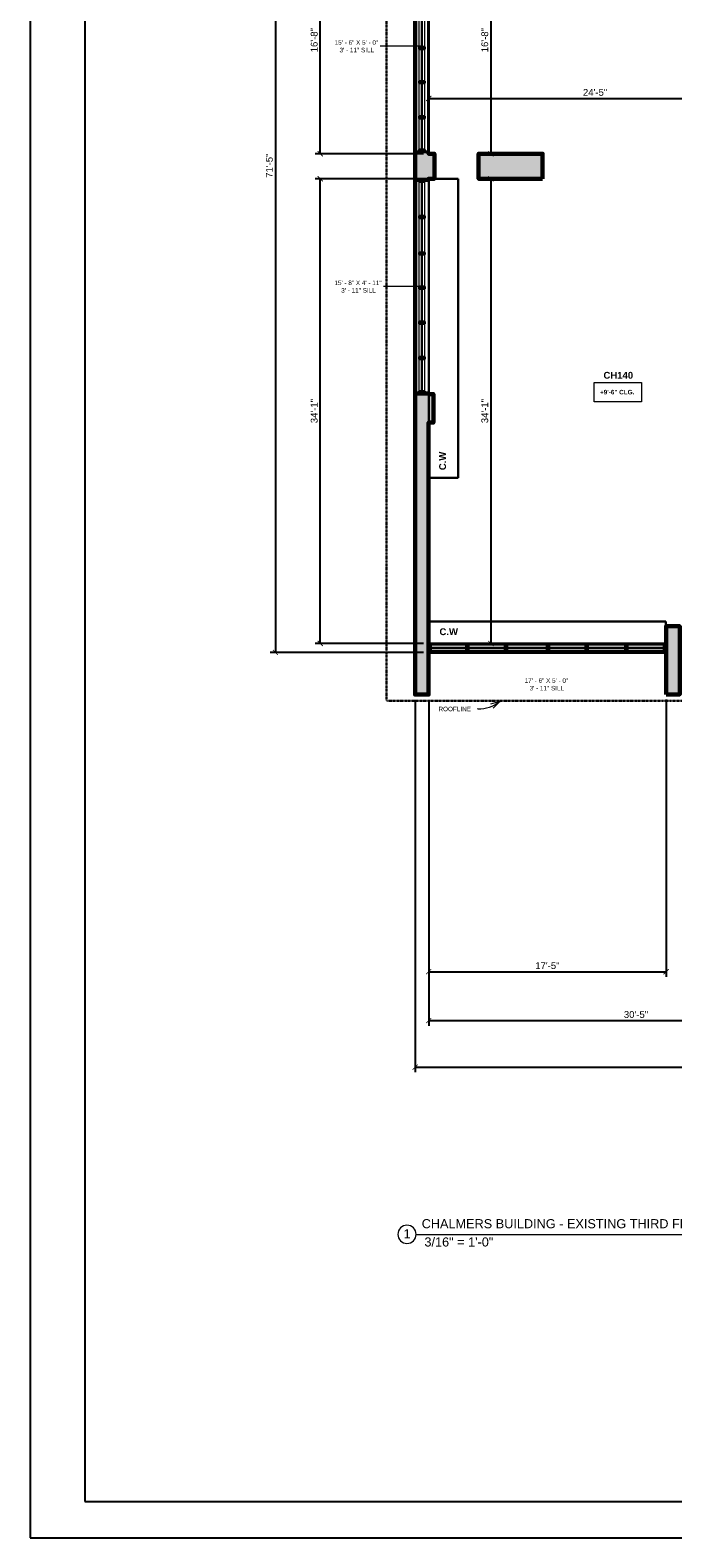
# Model space of a CAD drawing. Header units: inches. Extents: x -2078 to 109126, y -964 to 6385.
# Tile 149 of 256: x 24830 to 25396, y 2929 to 4256. Entities that reach past the tile are written whole.
import ezdxf

# ---------------------------------------------------------------- set-up
doc = ezdxf.new("R2010")
doc.units = ezdxf.units.IN
doc.header["$MEASUREMENT"] = 0
doc.linetypes.add('HIDDEN2', pattern=[0.1875, 0.125, -0.0625])
for name, color, linetype, lineweight in [('A-ANNO', 2, 'Continuous', 5), ('A-ANNO-DIMS', 1, 'Continuous', 9), ('A-CASE', 4, 'Continuous', 9), ('A-GLAZ-CURT', 52, 'Continuous', 9), ('A-GLAZ-CWMG', 51, 'Continuous', 9), ('A-HIDDEN', 2, 'HIDDEN2', 18), ('A-WALL', 3, 'Continuous', 40), ('A-WINDOWS', 2, 'Continuous', 18), ('Q-CASE', 4, 'Continuous', 30)]:
    doc.layers.add(name, color=color, linetype=linetype, lineweight=lineweight)
doc.layers.add('A-HATCH', color=9, linetype='Continuous')
doc.layers.add('A-TB', color=7, linetype='Continuous')
doc.styles.add('Arial_2', font='arial.ttf', dxfattribs={"height": 3})
doc.styles.add('Arial_3', font='arial.ttf', dxfattribs={"height": 0.125})
doc.styles.add('Arial_B', font='arialbd.ttf', dxfattribs={"height": 4.5})
doc.styles.add('Arial_B_1', font='arialbd.ttf', dxfattribs={"height": 3})
doc.styles.add('JC', font='arial.ttf', dxfattribs={"height": 0.125})
doc.dimstyles.new('JC-DIMS', dxfattribs={"dimtxt": 0.125, "dimasz": 0.09375, "dimexe": 0.09375, "dimexo": 0.09375, "dimgap": 0.046875, "dimtad": 1, "dimdec": 1, "dimzin": 0, "dimdsep": 46, "dimlunit": 4, "dimtxsty": 'JC', "dimblk": 'ARCHTICK', "dimcen": 0.09, "dimclrd": 1, "dimclre": 1, "dimclrt": 256, "dimadec": 0, "dimazin": 0, "dimtfac": 1, "dimtdec": 1, "dimtofl": 0, "dimtmove": 1, "dimatfit": 3, "dimfxl": 1, "dimtolj": 1, "dimtzin": 0, "dimarcsym": 0})

# ---------------------------------------------------------------- blocks, each defined once
blk = doc.blocks.new('System Panel - Glazed-1581848-3RD FL')
at = {"layer": 'A-GLAZ-CURT', "lineweight": 18}
for p, q in [((15.5, 0.5), (-15.5, 0.5)), ((-15.5, 0.5), (-15.5, -0.5)), ((15.5, -0.5), (15.5, 0.5)), ((-15.5, -0.5), (15.5, -0.5))]:
    blk.add_line(p, q, dxfattribs=at)
blk = doc.blocks.new('System Panel - Glazed-1580689-3RD FL')
at = {"layer": 'A-GLAZ-CURT', "lineweight": 18}
for p, q in [((16, 0.5), (-16, 0.5)), ((-16, 0.5), (-16, -0.5)), ((16, -0.5), (16, 0.5)), ((-16, -0.5), (16, -0.5))]:
    blk.add_line(p, q, dxfattribs=at)
blk = doc.blocks.new('System Panel - Glazed-V1-3RD FL')
at = {"layer": 'A-GLAZ-CURT', "lineweight": 18}
for p, q in [((17.5, 0.5), (-17.5, 0.5)), ((-17.5, 0.5), (-17.5, -0.5)), ((17.5, -0.5), (17.5, 0.5)), ((-17.5, -0.5), (17.5, -0.5))]:
    blk.add_line(p, q, dxfattribs=at)
blk = doc.blocks.new('System Panel - Glazed-1694020-3RD FL')
at = {"layer": 'A-GLAZ-CURT', "lineweight": 18}
for p, q in [((16.5, 0.5), (-16.5, 0.5)), ((-16.5, 0.5), (-16.5, -0.5)), ((16.5, -0.5), (16.5, 0.5)), ((-16.5, -0.5), (16.5, -0.5))]:
    blk.add_line(p, q, dxfattribs=at)
blk = doc.blocks.new('Rectangular Mullion - 2_5_ x 5_ rectangular-1580691-3RD FL')
at = {"layer": 'A-GLAZ-CWMG', "lineweight": 30}
for p, q in [((0, 2.5), (-2, 2.5)), ((-2, 2.5), (-2, -2.5)), ((0, -2.5), (0, 2.5)), ((-2, -2.5), (0, -2.5))]:
    blk.add_line(p, q, dxfattribs=at)
blk = doc.blocks.new('Rectangular Mullion - 2_5_ x 5_ rectangular-1580692-3RD FL')
at = {"layer": 'A-GLAZ-CWMG', "lineweight": 30}
for p, q in [((-2, 2.5), (0, 2.5)), ((-2, -2.5), (-2, 2.5)), ((0, 2.5), (0, -2.5)), ((0, -2.5), (-2, -2.5))]:
    blk.add_line(p, q, dxfattribs=at)
blk = doc.blocks.new('Rectangular Mullion - 2_5_ x 5_ rectangular-1581846-3RD FL')
at = {"layer": 'A-GLAZ-CWMG'}
for p, q in [((-893.2, -383.4), (-924.2, -383.4)), ((-893.2, -388.4), (-924.2, -388.4))]:
    blk.add_line(p, q, dxfattribs=at)
blk = doc.blocks.new('Rectangular Mullion - 2_5_ x 5_ rectangular-1580684-3RD FL')
at = {"layer": 'A-GLAZ-CWMG', "lineweight": 30}
for p, q in [((-1, 2.5), (1, 2.5)), ((-1, -2.5), (-1, 2.5)), ((1, 2.5), (1, -2.5)), ((1, -2.5), (-1, -2.5))]:
    blk.add_line(p, q, dxfattribs=at)
blk = doc.blocks.new('Rectangular Mullion - 2_5_ x 5_ rectangular-1576960-3RD FL')
at = {"layer": 'A-GLAZ-CWMG'}
for p, q in [((984.3, 463.6), (952.3, 463.6)), ((984.3, 458.6), (952.3, 458.6))]:
    blk.add_line(p, q, dxfattribs=at)
blk = doc.blocks.new('Rectangular Mullion - 2_5_ x 5_ rectangular-1575378-3RD FL')
at = {"layer": 'A-GLAZ-CWMG'}
for p, q in [((206.9, 464.6), (171.9, 464.6)), ((206.9, 459.6), (171.9, 459.6))]:
    blk.add_line(p, q, dxfattribs=at)
blk = doc.blocks.new('Rectangular Mullion - 2_5_ x 5_ rectangular-1580944-3RD FL')
at = {"layer": 'A-GLAZ-CWMG'}
for p, q in [((-753.2, -383.4), (-786.2, -383.4)), ((-753.2, -388.4), (-786.2, -388.4))]:
    blk.add_line(p, q, dxfattribs=at)
blk = doc.blocks.new('Instance - Opening - 16_ x 24_-1683236-3RD FL')
at = {"layer": 'A-WINDOWS'}
for p, q in [((-93, -6), (-93, 6)), ((-93, 6), (93, 6)), ((93, 6), (93, -6)), ((93, -6), (-93, -6))]:
    blk.add_line(p, q, dxfattribs=at)
blk = doc.blocks.new('Instance - Opening - 16_ x 24_-1683613-3RD FL')
at = {"layer": 'A-WINDOWS'}
for p, q in [((-94, -6), (-94, 6)), ((-94, 6), (94, 6)), ((94, 6), (94, -6)), ((94, -6), (-94, -6))]:
    blk.add_line(p, q, dxfattribs=at)
blk = doc.blocks.new('System Panel - Glazed-1684462-3RD FL')
at = {"layer": 'A-GLAZ-CURT', "lineweight": 18}
for p, q in [((15, 0.5), (-15, 0.5)), ((-15, 0.5), (-15, -0.5)), ((15, -0.5), (15, 0.5)), ((-15, -0.5), (15, -0.5))]:
    blk.add_line(p, q, dxfattribs=at)
blk = doc.blocks.new('System Panel - Glazed-1684013-3RD FL')
at = {"layer": 'A-GLAZ-CURT', "lineweight": 18}
for p, q in [((14, 0.5), (-14, 0.5)), ((-14, 0.5), (-14, -0.5)), ((14, -0.5), (14, 0.5)), ((-14, -0.5), (14, -0.5))]:
    blk.add_line(p, q, dxfattribs=at)
blk = doc.blocks.new('System Panel - Glazed-1684012-3RD FL')
at = {"layer": 'A-GLAZ-CURT', "lineweight": 18}
for p, q in [((14.5, 0.5), (-14.5, 0.5)), ((-14.5, 0.5), (-14.5, -0.5)), ((14.5, -0.5), (14.5, 0.5)), ((-14.5, -0.5), (14.5, -0.5))]:
    blk.add_line(p, q, dxfattribs=at)
blk = doc.blocks.new('System Panel - Glazed-1684014-3RD FL')
at = {"layer": 'A-GLAZ-CURT', "lineweight": 18}
for p, q in [((13.7, 0.5), (-13.7, 0.5)), ((-13.7, 0.5), (-13.7, -0.5)), ((13.7, -0.5), (13.7, 0.5)), ((-13.7, -0.5), (13.7, -0.5))]:
    blk.add_line(p, q, dxfattribs=at)
blk = doc.blocks.new('Rectangular Mullion - 2_5_ x 5_ rectangular-1576961-3RD FL')
at = {"layer": 'A-GLAZ-CWMG'}
for p, q in [((950.3, 463.6), (922.3, 463.6)), ((950.3, 458.6), (922.3, 458.6))]:
    blk.add_line(p, q, dxfattribs=at)
blk = doc.blocks.new('Rectangular Mullion - 2_5_ x 5_ rectangular-1684009-3RD FL')
at = {"layer": 'A-GLAZ-CWMG'}
for p, q in [((-934.7, 173.1), (-934.7, 202.1)), ((-929.7, 173.1), (-929.7, 202.1))]:
    blk.add_line(p, q, dxfattribs=at)
blk = doc.blocks.new('Rectangular Mullion - 2_5_ x 5_ rectangular-1684010-3RD FL')
at = {"layer": 'A-GLAZ-CWMG'}
for p, q in [((-934.7, 52.7), (-934.7, 80.1)), ((-929.7, 52.7), (-929.7, 80.1))]:
    blk.add_line(p, q, dxfattribs=at)
blk = doc.blocks.new('System Panel - Glazed-1684463-3RD FL')
at = {"layer": 'A-GLAZ-CURT', "lineweight": 18}
for p, q in [((14, 0.5), (-14, 0.5)), ((-14, 0.5), (-14, -0.5)), ((14, -0.5), (14, 0.5)), ((-14, -0.5), (14, -0.5))]:
    blk.add_line(p, q, dxfattribs=at)
blk = doc.blocks.new('System Panel - Glazed-1684464-3RD FL')
at = {"layer": 'A-GLAZ-CURT', "lineweight": 18}
for p, q in [((14.5, 0.5), (-14.5, 0.5)), ((-14.5, 0.5), (-14.5, -0.5)), ((14.5, -0.5), (14.5, 0.5)), ((-14.5, -0.5), (14.5, -0.5))]:
    blk.add_line(p, q, dxfattribs=at)
blk = doc.blocks.new('System Panel - Glazed-1684465-3RD FL')
at = {"layer": 'A-GLAZ-CURT', "lineweight": 18}
for p, q in [((14.2, 0.5), (-14.2, 0.5)), ((-14.2, 0.5), (-14.2, -0.5)), ((14.2, -0.5), (14.2, 0.5)), ((-14.2, -0.5), (14.2, -0.5))]:
    blk.add_line(p, q, dxfattribs=at)
blk = doc.blocks.new('Rectangular Mullion - 2_5_ x 5_ rectangular-1684466-3RD FL')
at = {"layer": 'A-GLAZ-CWMG', "lineweight": 30}
for p, q in [((0, 2.5), (-2, 2.5)), ((-2, 2.5), (-2, -2.5)), ((0, -2.5), (0, 2.5)), ((-2, -2.5), (0, -2.5))]:
    blk.add_line(p, q, dxfattribs=at)
blk = doc.blocks.new('Rectangular Mullion - 2_5_ x 5_ rectangular-1684467-3RD FL')
at = {"layer": 'A-GLAZ-CWMG'}
blk.add_hatch(color=250, dxfattribs=at).paths.add_polyline_path([(0, 2.5), (0, -2.5), (-2, -2.5), (-2, 2.5)])
at = {"layer": 'A-GLAZ-CWMG', "lineweight": 30}
for p, q in [((-2, 2.5), (0, 2.5)), ((-2, -2.5), (-2, 2.5)), ((0, 2.5), (0, -2.5)), ((0, -2.5), (-2, -2.5))]:
    blk.add_line(p, q, dxfattribs=at)
blk = doc.blocks.new('Rectangular Mullion - 2_5_ x 5_ rectangular-1657292-3RD FL')
at = {"layer": 'A-GLAZ-CWMG'}
for p, q in [((-934.7, -5.7), (-934.7, 24.3)), ((-929.7, -5.7), (-929.7, 24.3))]:
    blk.add_line(p, q, dxfattribs=at)
blk = doc.blocks.new('Rectangular Mullion - 2_5_ x 5_ rectangular-1684460-3RD FL')
at = {"layer": 'A-GLAZ-CWMG', "lineweight": 30}
for p, q in [((-1, 2.5), (1, 2.5)), ((-1, -2.5), (-1, 2.5)), ((1, 2.5), (1, -2.5)), ((1, -2.5), (-1, -2.5))]:
    blk.add_line(p, q, dxfattribs=at)
blk = doc.blocks.new('Rectangular Mullion - 2_5_ x 5_ rectangular-1684461-3RD FL')
at = {"layer": 'A-GLAZ-CWMG'}
for p, q in [((-934.7, -160), (-934.7, -131.7)), ((-929.7, -160), (-929.7, -131.7))]:
    blk.add_line(p, q, dxfattribs=at)
blk = doc.blocks.new('Casework 20 - Casework 10-1694184-3RD FL')
at = {"layer": 'Q-CASE'}
for p, q in [((-418.6, -202.6), (-627.6, -202.6)), ((-627.6, -202.6), (-627.6, -221.8)), ((-418.6, -221.8), (-418.6, -202.6)), ((-627.6, -221.8), (-418.6, -221.8))]:
    blk.add_line(p, q, dxfattribs=at)
blk = doc.blocks.new('Casework 21 - Casework 10-1694238-3RD FL')
at = {"layer": 'Q-CASE'}
for p, q in [((-602.1, 41.5), (-628.1, 41.5)), ((-628.1, 41.5), (-628.1, -221.8)), ((-602.1, -221.8), (-602.1, 41.5)), ((-628.1, -221.8), (-602.1, -221.8))]:
    blk.add_line(p, q, dxfattribs=at)
blk = doc.blocks.new('_ArchTick')
at = {"color": 0, "linetype": 'ByBlock', "const_width": 0.15}
blk.add_lwpolyline([(-0.5, -0.5), (0.5, 0.5)], dxfattribs=at)
blk = doc.blocks.new('*D747')
at = {"layer": 'A-ANNO-DIMS', "color": 1, "lineweight": -2, "transparency": 16777216}
for p, q in [((25176.3, 4347), (25080.8, 4347)), ((25085.3, 4147), (25085.3, 4347)), ((25176.3, 4147), (25080.8, 4147))]:
    blk.add_line(p, q, dxfattribs=at)
at = {"layer": 'Defpoints', "color": 0, "transparency": 16777216}
for p in [(25085.3, 4347), (25180.8, 4347), (25180.8, 4147)]:
    blk.add_point(p, dxfattribs=at)
at = {"layer": 'A-ANNO-DIMS', "color": 1, "lineweight": -2, "transparency": 16777216, "xscale": 4.5, "yscale": 4.5, "zscale": 4.5}
for p, rotation in [((25085.3, 4347), 90), ((25085.3, 4147), 270)]:
    blk.add_blockref('_ArchTick', p, dxfattribs=dict(at, rotation=rotation))
at = {"layer": 'A-ANNO-DIMS', "transparency": 16777216, "insert": (25080, 4247), "char_height": 6, "width": 0.487, "attachment_point": 5, "rotation": 90, "style": 'JC'}
blk.add_mtext('\\A1;16\'-8"', dxfattribs=at)
blk = doc.blocks.new('*D749')
at = {"layer": 'A-ANNO-DIMS', "color": 1, "lineweight": -2, "transparency": 16777216}
for p, q in [((25176.3, 4125), (25080.8, 4125)), ((25085.3, 3716), (25085.3, 4125)), ((25176.3, 3716), (25080.8, 3716))]:
    blk.add_line(p, q, dxfattribs=at)
at = {"layer": 'Defpoints', "color": 0, "transparency": 16777216}
for p in [(25085.3, 4125), (25180.8, 4125), (25180.8, 3716)]:
    blk.add_point(p, dxfattribs=at)
at = {"layer": 'A-ANNO-DIMS', "color": 1, "lineweight": -2, "transparency": 16777216, "xscale": 4.5, "yscale": 4.5, "zscale": 4.5}
for p, rotation in [((25085.3, 4125), 90), ((25085.3, 3716), 270)]:
    blk.add_blockref('_ArchTick', p, dxfattribs=dict(at, rotation=rotation))
at = {"layer": 'A-ANNO-DIMS', "transparency": 16777216, "insert": (25080, 3920.5), "char_height": 6, "width": 0.487, "attachment_point": 5, "rotation": 90, "style": 'JC'}
blk.add_mtext('\\A1;34\'-1"', dxfattribs=at)
blk = doc.blocks.new('*D751')
at = {"layer": 'A-ANNO-DIMS', "color": 1, "lineweight": -2, "transparency": 16777216}
for p, q in [((25176.3, 4565), (25041.3, 4565)), ((25045.8, 4565), (25045.8, 3708)), ((25176.3, 3708), (25041.3, 3708))]:
    blk.add_line(p, q, dxfattribs=at)
at = {"layer": 'Defpoints', "color": 0, "transparency": 16777216}
for p in [(25180.8, 4565), (25045.8, 3708), (25180.8, 3708)]:
    blk.add_point(p, dxfattribs=at)
at = {"layer": 'A-ANNO-DIMS', "color": 1, "lineweight": -2, "transparency": 16777216, "xscale": 4.5, "yscale": 4.5, "zscale": 4.5}
for p, rotation in [((25045.8, 4565), 90), ((25045.8, 3708), 270)]:
    blk.add_blockref('_ArchTick', p, dxfattribs=dict(at, rotation=rotation))
at = {"layer": 'A-ANNO-DIMS', "transparency": 16777216, "insert": (25040.5, 4136.5), "char_height": 6, "width": 0.487, "attachment_point": 5, "rotation": 90, "style": 'JC'}
blk.add_mtext('\\A1;71\'-5"', dxfattribs=at)
blk = doc.blocks.new('*D801')
at = {"layer": 'A-ANNO-DIMS', "color": 1, "lineweight": -2, "transparency": 16777216}
for p, q in [((25180.8, 3666.4), (25180.8, 3379.5)), ((25545.8, 3666.7), (25545.8, 3379.5)), ((25180.8, 3384), (25545.8, 3384))]:
    blk.add_line(p, q, dxfattribs=at)
at = {"layer": 'Defpoints', "color": 0, "transparency": 16777216}
for p in [(25180.8, 3670.9), (25545.8, 3671.2), (25545.8, 3384)]:
    blk.add_point(p, dxfattribs=at)
at = {"layer": 'A-ANNO-DIMS', "color": 1, "lineweight": -2, "transparency": 16777216, "xscale": 4.5, "yscale": 4.5, "zscale": 4.5, "rotation": 180}
blk.add_blockref('_ArchTick', (25180.8, 3384), dxfattribs=at)
at = {"layer": 'A-ANNO-DIMS', "color": 1, "lineweight": -2, "transparency": 16777216, "xscale": 4.5, "yscale": 4.5, "zscale": 4.5}
blk.add_blockref('_ArchTick', (25545.8, 3384), dxfattribs=at)
at = {"layer": 'A-ANNO-DIMS', "transparency": 16777216, "insert": (25363.3, 3389.3), "char_height": 6, "width": 0.487, "attachment_point": 5, "style": 'JC'}
blk.add_mtext('\\A1;30\'-5"', dxfattribs=at)
blk = doc.blocks.new('*D803')
at = {"layer": 'A-ANNO-DIMS', "color": 1, "lineweight": -2, "transparency": 16777216}
for p, q in [((25180.8, 3666.4), (25180.8, 3422.5)), ((25389.8, 3666.7), (25389.8, 3422.5)), ((25180.8, 3427), (25389.8, 3427))]:
    blk.add_line(p, q, dxfattribs=at)
at = {"layer": 'Defpoints', "color": 0, "transparency": 16777216}
for p in [(25180.8, 3670.9), (25389.8, 3671.2), (25389.8, 3427)]:
    blk.add_point(p, dxfattribs=at)
at = {"layer": 'A-ANNO-DIMS', "color": 1, "lineweight": -2, "transparency": 16777216, "xscale": 4.5, "yscale": 4.5, "zscale": 4.5, "rotation": 180}
blk.add_blockref('_ArchTick', (25180.8, 3427), dxfattribs=at)
at = {"layer": 'A-ANNO-DIMS', "color": 1, "lineweight": -2, "transparency": 16777216, "xscale": 4.5, "yscale": 4.5, "zscale": 4.5}
blk.add_blockref('_ArchTick', (25389.8, 3427), dxfattribs=at)
at = {"layer": 'A-ANNO-DIMS', "transparency": 16777216, "insert": (25285.3, 3432.3), "char_height": 6, "width": 0.487, "attachment_point": 5, "style": 'JC'}
blk.add_mtext('\\A1;17\'-5"', dxfattribs=at)
blk = doc.blocks.new('*D739')
at = {"layer": 'A-ANNO-DIMS', "color": 1, "lineweight": -2, "transparency": 16777216}
for p, q in [((25180.8, 4196.9), (25180.8, 4191.2)), ((25180.8, 4195.7), (25473.8, 4195.7)), ((25473.8, 4196.9), (25473.8, 4191.2))]:
    blk.add_line(p, q, dxfattribs=at)
at = {"layer": 'Defpoints', "color": 0, "transparency": 16777216}
for p in [(25180.8, 4201.4), (25473.8, 4201.4), (25473.8, 4195.7)]:
    blk.add_point(p, dxfattribs=at)
at = {"layer": 'A-ANNO-DIMS', "color": 1, "lineweight": -2, "transparency": 16777216, "xscale": 4.5, "yscale": 4.5, "zscale": 4.5, "rotation": 180}
blk.add_blockref('_ArchTick', (25180.8, 4195.7), dxfattribs=at)
at = {"layer": 'A-ANNO-DIMS', "color": 1, "lineweight": -2, "transparency": 16777216, "xscale": 4.5, "yscale": 4.5, "zscale": 4.5}
blk.add_blockref('_ArchTick', (25473.8, 4195.7), dxfattribs=at)
at = {"layer": 'A-ANNO-DIMS', "transparency": 16777216, "insert": (25327.3, 4201), "char_height": 6, "width": 0.487, "attachment_point": 5, "style": 'JC'}
blk.add_mtext('\\A1;24\'-5"', dxfattribs=at)
blk = doc.blocks.new('*D743')
at = {"layer": 'A-ANNO-DIMS', "color": 1, "lineweight": -2, "transparency": 16777216}
for p, q in [((25236.7, 4347), (25231, 4347)), ((25235.5, 4347), (25235.5, 4147)), ((25236.7, 4147), (25231, 4147))]:
    blk.add_line(p, q, dxfattribs=at)
at = {"layer": 'Defpoints', "color": 0, "transparency": 16777216}
for p in [(25241.2, 4347), (25235.5, 4147), (25241.2, 4147)]:
    blk.add_point(p, dxfattribs=at)
at = {"layer": 'A-ANNO-DIMS', "color": 1, "lineweight": -2, "transparency": 16777216, "xscale": 4.5, "yscale": 4.5, "zscale": 4.5}
for p, rotation in [((25235.5, 4347), 90), ((25235.5, 4147), 270)]:
    blk.add_blockref('_ArchTick', p, dxfattribs=dict(at, rotation=rotation))
at = {"layer": 'A-ANNO-DIMS', "transparency": 16777216, "insert": (25230.2, 4247), "char_height": 6, "width": 0.487, "attachment_point": 5, "rotation": 90, "style": 'JC'}
blk.add_mtext('\\A1;16\'-8"', dxfattribs=at)
blk = doc.blocks.new('*D841')
at = {"layer": 'A-ANNO-DIMS', "color": 1, "lineweight": -2, "transparency": 16777216}
for p, q in [((25236.7, 4125), (25231, 4125)), ((25235.5, 4125), (25235.5, 3716)), ((25236.7, 3716), (25231, 3716))]:
    blk.add_line(p, q, dxfattribs=at)
at = {"layer": 'Defpoints', "color": 0, "transparency": 16777216}
for p in [(25241.2, 4125), (25235.5, 3716), (25241.2, 3716)]:
    blk.add_point(p, dxfattribs=at)
at = {"layer": 'A-ANNO-DIMS', "color": 1, "lineweight": -2, "transparency": 16777216, "xscale": 4.5, "yscale": 4.5, "zscale": 4.5}
for p, rotation in [((25235.5, 4125), 90), ((25235.5, 3716), 270)]:
    blk.add_blockref('_ArchTick', p, dxfattribs=dict(at, rotation=rotation))
at = {"layer": 'A-ANNO-DIMS', "transparency": 16777216, "insert": (25230.2, 3920.5), "char_height": 6, "width": 0.487, "attachment_point": 5, "rotation": 90, "style": 'JC'}
blk.add_mtext('\\A1;34\'-1"', dxfattribs=at)
blk = doc.blocks.new('*D847')
at = {"layer": 'A-ANNO-DIMS', "color": 1, "lineweight": -2, "transparency": 16777216}
for p, q in [((27133.8, 4411.5), (27133.8, 3338.5)), ((25168.8, 3666.4), (25168.8, 3338.5)), ((25168.8, 3343), (27133.8, 3343))]:
    blk.add_line(p, q, dxfattribs=at)
at = {"layer": 'Defpoints', "color": 0, "transparency": 16777216}
for p in [(27133.8, 4416), (25168.8, 3670.9), (27133.8, 3343)]:
    blk.add_point(p, dxfattribs=at)
at = {"layer": 'A-ANNO-DIMS', "color": 1, "lineweight": -2, "transparency": 16777216, "xscale": 4.5, "yscale": 4.5, "zscale": 4.5, "rotation": 180}
blk.add_blockref('_ArchTick', (25168.8, 3343), dxfattribs=at)
at = {"layer": 'A-ANNO-DIMS', "color": 1, "lineweight": -2, "transparency": 16777216, "xscale": 4.5, "yscale": 4.5, "zscale": 4.5}
blk.add_blockref('_ArchTick', (27133.8, 3343), dxfattribs=at)
at = {"layer": 'A-ANNO-DIMS', "transparency": 16777216, "insert": (26151.3, 3348.3), "char_height": 6, "width": 0.574, "attachment_point": 5, "style": 'JC'}
blk.add_mtext('\\A1;163\'-9"', dxfattribs=at)
blk = doc.blocks.new('JC_TB_48x36 - JC_TB_3624-1264225-Floor Plans')
at = {"layer": 'A-TB'}
for p, q in [((-0.003, 24.012), (-0.003, -11.988)), ((0.747, 23.512), (0.747, -11.488)), ((0.747, -11.488), (47.497, -11.488)), ((-0.003, -11.988), (47.997, -11.988))]:
    blk.add_line(p, q, dxfattribs=at)
blk = doc.blocks.new('Viewport - View Title-2281-Floor Plans')
at = {"layer": 'A-ANNO'}
for start, end in [(0, 180), (180, 360)]:
    blk.add_arc((-0.125, 0), 0.125, start, end, dxfattribs=at)

msp = doc.modelspace()

# ---------------------------------------------------------------- linework, layer by layer
at = {"layer": 'A-ANNO'}
for p, q in [((25174.759, 4241.623), (25138.14, 4241.636)), ((25174.759, 4030.073), (25141.125, 4030.085)), ((25243.345, 3664.785), (25235.347, 3662.635)), ((25243.345, 3664.785), (25237.493, 3658.924))]:
    msp.add_line(p, q, dxfattribs=at)
at = {"layer": 'A-ANNO', "color": 250}
msp.add_line((25224.043, 3658.28), (25223.87, 3658.28), dxfattribs=at)
at = {"layer": 'A-ANNO', "flags": 128}
msp.add_lwpolyline([(25326.511, 3945.637), (25368.247, 3945.637), (25368.247, 3928.569), (25326.511, 3928.569)], close=True, dxfattribs=at)
at = {"layer": 'A-ANNO'}
msp.add_arc((25224.043, 3690.171), 31.891, 270, 307.247498, dxfattribs=at)
at = {"layer": 'A-WALL'}
msp.add_line((25389.759, 3708.021), (25180.759, 3708.021), dxfattribs=at)
at = {"layer": 'A-WINDOWS'}
for p, q in [((25180.759, 3716.021), (25389.759, 3716.021)), ((25389.759, 3716.021), (25389.759, 3708.021)), ((25389.759, 3708.021), (25180.759, 3708.021))]:
    msp.add_line(p, q, dxfattribs=at)

# ---------------------------------------------------------------- block references
at = {"layer": 'A-CASE'}
for name, p in [('Casework 21 - Casework 10-1694238-3RD FL', (25808.887, 4083.479)), ('Casework 20 - Casework 10-1694184-3RD FL', (25808.325, 3937.831))]:
    msp.add_blockref(name, p, dxfattribs=at)
at = {"layer": 'A-GLAZ-CURT', "rotation": 269.9999999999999}
for name, p in [('System Panel - Glazed-1684013-3RD FL', (25174.759, 4255.021)), ('System Panel - Glazed-1684013-3RD FL', (25174.759, 4225.021)), ('System Panel - Glazed-1684012-3RD FL', (25174.759, 4194.521)), ('System Panel - Glazed-1684014-3RD FL', (25174.759, 4164.322)), ('System Panel - Glazed-1684462-3RD FL', (25174.759, 4107.225)), ('System Panel - Glazed-1684462-3RD FL', (25174.759, 4075.225)), ('System Panel - Glazed-1684463-3RD FL', (25174.759, 4044.225)), ('System Panel - Glazed-1684464-3RD FL', (25174.759, 4013.725)), ('System Panel - Glazed-1684464-3RD FL', (25174.759, 3982.725)), ('System Panel - Glazed-1684465-3RD FL', (25174.759, 3952.073))]:
    msp.add_blockref(name, p, dxfattribs=at)
at = {"layer": 'A-GLAZ-CURT'}
for name, p in [('System Panel - Glazed-1581848-3RD FL', (25198.259, 3712.021)), ('System Panel - Glazed-1580689-3RD FL', (25231.759, 3712.021)), ('System Panel - Glazed-V1-3RD FL', (25267.259, 3712.021)), ('System Panel - Glazed-1580689-3RD FL', (25302.759, 3712.021)), ('System Panel - Glazed-1694020-3RD FL', (25337.259, 3712.021)), ('System Panel - Glazed-1580689-3RD FL', (25371.759, 3712.021))]:
    msp.add_blockref(name, p, dxfattribs=at)
at = {"layer": 'A-GLAZ-CWMG'}
for name, p, rotation in [('Rectangular Mullion - 2_5_ x 5_ rectangular-1576961-3RD FL', (24713.692, 5191.322), 270.0000000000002), ('Rectangular Mullion - 2_5_ x 5_ rectangular-1576961-3RD FL', (24713.692, 5161.322), 270.0000000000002), ('Rectangular Mullion - 2_5_ x 5_ rectangular-1684466-3RD FL', (25174.759, 4124.225), 89.9999999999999), ('Rectangular Mullion - 2_5_ x 5_ rectangular-1576961-3RD FL', (24713.692, 4980.525), 270.0000000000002), ('Rectangular Mullion - 2_5_ x 5_ rectangular-1580691-3RD FL', (25180.759, 3712.021), 180)]:
    msp.add_blockref(name, p, dxfattribs=dict(at, rotation=rotation))
at = {"layer": 'A-GLAZ-CWMG', "extrusion": (0, 0, -1)}
for name, p, rotation in [('Rectangular Mullion - 2_5_ x 5_ rectangular-1580684-3RD FL', (-25174.759, 4240.021), 270.0000000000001), ('Rectangular Mullion - 2_5_ x 5_ rectangular-1580684-3RD FL', (-25174.759, 4210.021), 270.0000000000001), ('Rectangular Mullion - 2_5_ x 5_ rectangular-1580684-3RD FL', (-25174.759, 4179.021), 270.0000000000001), ('Rectangular Mullion - 2_5_ x 5_ rectangular-1580692-3RD FL', (-25174.759, 4148.623), 270.0000000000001), ('Rectangular Mullion - 2_5_ x 5_ rectangular-1684460-3RD FL', (-25174.759, 4091.225), 270.0000000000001), ('Rectangular Mullion - 2_5_ x 5_ rectangular-1684460-3RD FL', (-25174.759, 4059.225), 270.0000000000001), ('Rectangular Mullion - 2_5_ x 5_ rectangular-1684460-3RD FL', (-25174.759, 4029.225), 270.0000000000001), ('Rectangular Mullion - 2_5_ x 5_ rectangular-1684460-3RD FL', (-25174.759, 3998.225), 270.0000000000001), ('Rectangular Mullion - 2_5_ x 5_ rectangular-1684460-3RD FL', (-25174.759, 3967.225), 270.0000000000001), ('Rectangular Mullion - 2_5_ x 5_ rectangular-1684467-3RD FL', (-25174.759, 3935.92), 270.0000000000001), ('Rectangular Mullion - 2_5_ x 5_ rectangular-1580684-3RD FL', (-25214.759, 3712.021), 180), ('Rectangular Mullion - 2_5_ x 5_ rectangular-1580684-3RD FL', (-25248.759, 3712.021), 180), ('Rectangular Mullion - 2_5_ x 5_ rectangular-1580684-3RD FL', (-25285.759, 3712.021), 180), ('Rectangular Mullion - 2_5_ x 5_ rectangular-1580684-3RD FL', (-25319.759, 3712.021), 180), ('Rectangular Mullion - 2_5_ x 5_ rectangular-1580684-3RD FL', (-25354.759, 3712.021), 180), ('Rectangular Mullion - 2_5_ x 5_ rectangular-1580692-3RD FL', (-25389.759, 3712.021), 180)]:
    msp.add_blockref(name, p, dxfattribs=dict(at, rotation=rotation))
at = {"layer": 'A-GLAZ-CWMG'}
for name, p in [('Rectangular Mullion - 2_5_ x 5_ rectangular-1684009-3RD FL', (26106.959, 4006.954)), ('Rectangular Mullion - 2_5_ x 5_ rectangular-1684010-3RD FL', (26106.959, 4097.954)), ('Rectangular Mullion - 2_5_ x 5_ rectangular-1657292-3RD FL', (26106.959, 4097.954)), ('Rectangular Mullion - 2_5_ x 5_ rectangular-1657292-3RD FL', (26106.959, 4065.954)), ('Rectangular Mullion - 2_5_ x 5_ rectangular-1684009-3RD FL', (26106.959, 3826.157)), ('Rectangular Mullion - 2_5_ x 5_ rectangular-1684009-3RD FL', (26106.959, 3795.157)), ('Rectangular Mullion - 2_5_ x 5_ rectangular-1684461-3RD FL', (26106.959, 4097.954)), ('Rectangular Mullion - 2_5_ x 5_ rectangular-1581846-3RD FL', (26106.959, 4097.954)), ('Rectangular Mullion - 2_5_ x 5_ rectangular-1576960-3RD FL', (24263.459, 3250.954)), ('Rectangular Mullion - 2_5_ x 5_ rectangular-1575378-3RD FL', (25077.853, 3249.954)), ('Rectangular Mullion - 2_5_ x 5_ rectangular-1576960-3RD FL', (24334.459, 3250.954)), ('Rectangular Mullion - 2_5_ x 5_ rectangular-1580944-3RD FL', (26106.959, 4097.954)), ('Rectangular Mullion - 2_5_ x 5_ rectangular-1576960-3RD FL', (24403.459, 3250.954))]:
    msp.add_blockref(name, p, dxfattribs=at)
at = {"layer": 'A-WINDOWS'}
for name, p, rotation in [('Instance - Opening - 16_ x 24_-1683236-3RD FL', (25174.759, 4241.623), 269.9999999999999), ('Instance - Opening - 16_ x 24_-1683613-3RD FL', (25174.759, 4030.073), 89.9999999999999)]:
    msp.add_blockref(name, p, dxfattribs=dict(at, rotation=rotation))

# ---------------------------------------------------------------- texts
at = {"layer": 'A-ANNO', "attachment_point": 1}
for s, insert, char_height, width, style in [('15\' - 6" X 5\' - 0"', (25097.976, 4246.967), 4, 48.48, 'Arial_2'), ('3\' - 11" SILL', (25102.309, 4240.3), 4, 37.976, 'Arial_2'), ('15\' - 8" X 4\' - 11"', (25097.787, 4035.416), 4, 52.318, 'Arial_2'), ('3\' - 11" SILL', (25103.787, 4028.75), 4, 37.976, 'Arial_2'), ('CH140', (25334.679, 3955.016), 6, 82.82, 'Arial_B'), ('+9\'-6" CLG.', (25331.631, 3939.184), 4, 37.976, 'Arial_B_1'), ('C.W', (25190.284, 3729.261), 6, 19.796, 'Arial_B'), ('17\' - 6" X 5\' - 0"', (25265.258, 3685.264), 4, 48.48, 'Arial_2'), ('3\' - 11" SILL', (25269.591, 3678.598), 4, 37.976, 'Arial_2'), ('ROOFLINE', (25189.417, 3660.28), 4, 35.552, 'Arial_2')]:
    msp.add_mtext(s, dxfattribs=dict(at, insert=insert, char_height=char_height, width=width, style=style))
at = {"layer": 'A-ANNO', "insert": (25190.006, 3868.463), "char_height": 6, "width": 19.796, "attachment_point": 1, "rotation": 90, "style": 'Arial_B'}
msp.add_mtext('C.W', dxfattribs=at)

# ---------------------------------------------------------------- dimensions: what is measured, and where the dimension line sits
at = {"layer": 'A-ANNO-DIMS'}
for base, p1, p2, picture, middle in [((25045.813, 3708.021), (25180.759, 4565.021), (25180.759, 3708.021), '*D751', (25040.5, 4136.521)), ((25085.315, 4347.021), (25180.759, 4147.021), (25180.759, 4347.021), '*D747', (25080.001, 4247.021)), ((25235.526, 4147.021), (25241.183, 4347.021), (25241.183, 4147.021), '*D743', (25230.213, 4247.021)), ((25085.315, 4125.021), (25180.759, 3716.021), (25180.759, 4125.021), '*D749', (25079.999, 3920.521)), ((25235.526, 3716.021), (25241.183, 4125.021), (25241.183, 3716.021), '*D841', (25230.211, 3920.521))]:
    dim = msp.add_linear_dim(base=base, p1=p1, p2=p2, angle=90, dimstyle='JC-DIMS', dxfattribs=at)
    dim.commit()
    dim.dimension.update_dxf_attribs({"geometry": picture, "text_midpoint": middle})
for base, p1, p2, picture, middle in [((27133.759, 3342.954), (25168.759, 3670.92), (27133.759, 4416.021), '*D847', (26151.259, 3348.27)), ((25473.759, 4195.704), (25180.759, 4201.361), (25473.759, 4201.361), '*D739', (25327.259, 4201.018)), ((25545.759, 3384.003), (25180.759, 3670.92), (25545.759, 3671.157), '*D801', (25363.259, 3389.319)), ((25389.759, 3426.976), (25180.759, 3670.92), (25389.759, 3671.157), '*D803', (25285.259, 3432.29))]:
    dim = msp.add_linear_dim(base=base, p1=p1, p2=p2, dimstyle='JC-DIMS', dxfattribs=at)
    dim.commit()
    dim.dimension.update_dxf_attribs({"geometry": picture, "text_midpoint": middle})

# ---------------------------------------------------------------- next in the draw order: block references
at = {"layer": 'A-TB', "xscale": 64, "yscale": 64, "zscale": 64}
msp.add_blockref('JC_TB_48x36 - JC_TB_3624-1264225-Floor Plans', (24830.08, 3695.863), dxfattribs=at)

# ---------------------------------------------------------------- next in the draw order: hatches: boundary and pattern name
at = {"layer": 'A-HATCH'}
h = msp.add_hatch(color=256, dxfattribs=at)
h.dxf.hatch_style = 1
h.paths.add_polyline_path([(25180.759, 4555.021), (25181.134, 4555.021), (25181.134, 4565.021), (25180.759, 4565.021), (25180.759, 4607.92), (25168.759, 4607.92), (25168.759, 4334.623), (25184.759, 4334.623), (25184.759, 4347.021), (25473.759, 4347.021), (25473.759, 4227.021), (25479.759, 4227.021), (25479.759, 4308.021), (25495.009, 4308.021), (25495.009, 4314.021), (25479.759, 4314.021), (25479.759, 4375.217), (25495.759, 4375.217), (25495.759, 4411.18), (25454.759, 4411.18), (25454.759, 4375.217), (25473.759, 4375.217), (25473.759, 4357.021), (25180.759, 4357.021)])
h.paths.add_polyline_path([(25556.759, 4607.684), (25544.759, 4607.684), (25544.759, 4565.021), (25542.322, 4565.021), (25542.322, 4555.021), (25544.759, 4555.021), (25544.759, 4366.684), (25548.759, 4366.684), (25548.759, 4314.021), (25543.009, 4314.021), (25543.009, 4308.021), (25547.009, 4308.021), (25547.009, 4291.021), (25551.009, 4291.021), (25551.009, 4308.021), (25711.67, 4308.021), (25711.67, 4290.788), (25715.67, 4290.788), (25715.67, 4308.021), (25717.947, 4308.021), (25717.947, 4314.021), (25554.759, 4314.021), (25554.759, 4366.684), (25556.759, 4366.684)])
h.paths.add_polyline_path([(25185.759, 4147.021), (25180.759, 4147.021), (25180.759, 4148.623), (25168.759, 4148.623), (25168.759, 4124.073), (25180.759, 4124.073), (25180.759, 4125.021), (25185.759, 4125.021)])
h.paths.add_polyline_path([(25281.009, 4147.021), (25224.759, 4147.021), (25224.759, 4125.021), (25281.009, 4125.021)])
h.paths.add_polyline_path([(25180.759, 3910.415), (25184.924, 3910.415), (25184.924, 3935.415), (25180.759, 3935.415), (25180.759, 3936.073), (25168.759, 3936.073), (25168.759, 3670.92), (25180.759, 3670.92), (25180.759, 3708.021), (25180.759, 3716.021)])
h = msp.add_hatch(color=256, dxfattribs=at)
h.dxf.hatch_style = 1
h.paths.add_polyline_path([(26756.759, 4555.021), (26756.81, 4565.021), (26756.759, 4565.021), (26756.759, 4607.684), (26744.759, 4607.684), (26744.759, 4516.684), (26749.009, 4516.684), (26749.009, 4316.407), (26728.139, 4316.407), (26728.139, 4314.407), (26714.158, 4314.407), (26714.158, 4308.407), (26781.139, 4308.407), (26781.139, 4314.407), (26767.139, 4314.407), (26767.139, 4316.407), (26754.009, 4316.407), (26754.009, 4516.684), (26756.759, 4516.684)])
h.paths.add_polyline_path([(26516.759, 4607.684), (26504.759, 4607.684), (26504.759, 4516.684), (26507.424, 4516.684), (26507.424, 4314.021), (26474.289, 4314.021), (26474.289, 4308.021), (26515.002, 4308.021), (26515.002, 4291.521), (26519.002, 4291.521), (26519.002, 4308.021), (26668.521, 4308.021), (26668.521, 4291.538), (26672.521, 4291.538), (26672.521, 4308.407), (26678.158, 4308.407), (26678.158, 4314.407), (26668.521, 4314.407), (26668.521, 4314.021), (26513.424, 4314.021), (26513.424, 4516.684), (26516.759, 4516.684), (26516.759, 4555.021), (26516.835, 4555.021), (26516.835, 4565.021), (26516.759, 4565.021)])
h.paths.add_polyline_path([(26276.759, 4607.684), (26264.759, 4607.684), (26264.759, 4516.684), (26267.69, 4516.684), (26267.69, 4314.021), (26234.509, 4314.021), (26234.509, 4308.021), (26274.32, 4308.021), (26274.32, 4292.968), (26278.32, 4292.968), (26278.32, 4308.021), (26428.521, 4308.021), (26428.521, 4290.788), (26432.521, 4290.788), (26432.521, 4308.021), (26438.289, 4308.021), (26438.289, 4314.021), (26273.69, 4314.021), (26273.69, 4516.684), (26276.759, 4516.684), (26276.759, 4555.021), (26276.866, 4555.021), (26276.866, 4565.021), (26276.759, 4565.021)])
h.paths.add_polyline_path([(26036.759, 4607.684), (26024.759, 4607.684), (26024.759, 4516.684), (26027.759, 4516.684), (26027.759, 4314.021), (25993.667, 4314.021), (25993.667, 4308.021), (26035.009, 4308.021), (26035.009, 4290.788), (26039.009, 4290.788), (26039.009, 4308.021), (26189.009, 4308.021), (26189.009, 4290.788), (26193.009, 4290.788), (26193.009, 4308.021), (26198.509, 4308.021), (26198.509, 4314.021), (26033.759, 4314.021), (26033.759, 4516.684), (26036.759, 4516.684), (26036.759, 4555.021), (26037.078, 4555.021), (26037.078, 4565.021), (26036.759, 4565.021)])
h.paths.add_polyline_path([(25796.759, 4607.684), (25784.759, 4607.684), (25784.759, 4516.684), (25787.947, 4516.684), (25787.947, 4314.021), (25753.947, 4314.021), (25753.947, 4308.021), (25796.167, 4308.021), (25796.167, 4291.021), (25800.167, 4291.021), (25800.167, 4308.021), (25948.167, 4308.021), (25948.167, 4290.788), (25952.167, 4290.788), (25952.167, 4308.021), (25957.667, 4308.021), (25957.667, 4314.021), (25793.947, 4314.021), (25793.947, 4516.684), (25796.759, 4516.684), (25796.759, 4555.021), (25797.14, 4555.021), (25797.14, 4565.021), (25796.759, 4565.021)])
h.paths.add_polyline_path([(25554.325, 4180.021), (25479.759, 4180.021), (25479.759, 4185.021), (25473.759, 4185.021), (25473.759, 4180.021), (25455.091, 4180.021), (25455.091, 4122.021), (25549.325, 4122.021), (25549.325, 3908.271), (25554.325, 3908.271)])
h.paths.add_polyline_path([(25559.325, 3869.271), (25554.325, 3869.271), (25554.325, 3871.771), (25549.325, 3871.771), (25549.325, 3869.271), (25544.325, 3869.271), (25544.325, 3716.021), (25545.792, 3716.021), (25545.792, 3708.021), (25545.759, 3671.157), (25557.759, 3671.157), (25557.759, 3707.513), (25557.759, 3717.513), (25559.325, 3717.513)])
h.paths.add_polyline_path([(25634.325, 3920.785), (25626.325, 3920.785), (25626.325, 3778.735), (25634.325, 3778.735)])
h.paths.add_polyline_path([(25701.542, 3717.513), (25701.325, 3717.513), (25559.325, 3717.513), (25557.759, 3717.513), (25557.759, 3707.513), (25701.325, 3707.513), (25701.542, 3707.513)])
h.paths.add_polyline_path([(25401.759, 3731.157), (25389.759, 3731.157), (25389.759, 3671.157), (25401.759, 3671.157)])

# ---------------------------------------------------------------- next in the draw order: linework, layer by layer
at = {"layer": 'A-ANNO', "lineweight": 9}
msp.add_line((25169.663, 3195.803), (27126.367, 3195.803), dxfattribs=at)
at = {"layer": 'A-HIDDEN', "lineweight": 30}
msp.add_lwpolyline([(27159.634, 3814.961), (26792.316, 3814.961), (26792.316, 3665.436), (25143.754, 3665.436), (25143.754, 4613.942), (27159.634, 4613.942)], close=True, dxfattribs=at)
at = {"layer": 'A-WALL'}
msp.add_lwpolyline([(25180.759, 4334.623), (25180.759, 4148.623), (25168.759, 4148.623)], dxfattribs=at)
at = {"layer": 'A-WALL', "lineweight": 60}
for points in [[(25180.759, 4148.623), (25180.759, 4147.021), (25185.759, 4147.021), (25185.759, 4125.021), (25180.759, 4125.021), (25180.759, 4124.073), (25168.759, 4124.073), (25168.759, 4148.623), (25168.759, 4334.623)], [(25168.759, 4124.073), (25168.759, 3936.073), (25168.759, 3670.92), (25180.759, 3670.92), (25180.759, 3708.021), (25180.759, 3716.021), (25180.759, 3910.415), (25184.924, 3910.415), (25184.924, 3935.415), (25180.759, 3935.415), (25180.759, 3936.073), (25168.759, 3936.073)]]:
    msp.add_lwpolyline(points, dxfattribs=at)
for points in [[(25281.009, 4125.021), (25281.009, 4147.021), (25224.759, 4147.021), (25224.759, 4125.021)], [(25389.759, 3671.157), (25401.759, 3671.157), (25401.759, 3731.157), (25389.759, 3731.157)]]:
    msp.add_lwpolyline(points, close=True, dxfattribs=at)

# ---------------------------------------------------------------- next in the draw order: block references
at = {"layer": 'A-ANNO', "xscale": 64, "yscale": 64, "zscale": 64}
msp.add_blockref('Viewport - View Title-2281-Floor Plans', (25169.663, 3195.803), dxfattribs=at)

# ---------------------------------------------------------------- next in the draw order: texts
at = {"layer": 'A-ANNO', "char_height": 8, "attachment_point": 1, "style": 'Arial_3'}
for s, insert, width in [('1', (25158.658, 3200.342), 7.474), ('CHALMERS BUILDING - EXISTING THIRD FLOOR PLAN', (25174.611, 3209.2), 405.15353), (' 3/16" = 1\'-0"', (25173.921, 3193.114), 77.366)]:
    msp.add_mtext(s, dxfattribs=dict(at, insert=insert, width=width))

doc.saveas('drawing.dxf')
